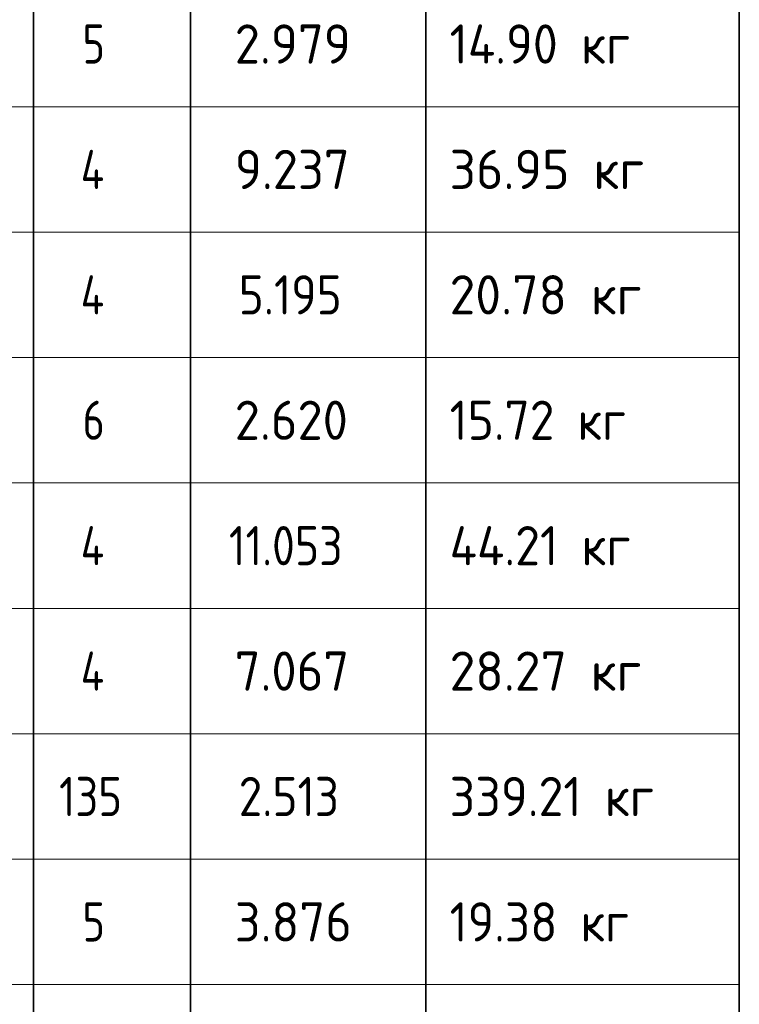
# Model space of a CAD drawing. Header units: metres. Extents: x -38 to 100, y -15 to 19.
# Tile 57 of 63: x 83.5 to 88.08, y 1.63 to 7.91. Entities that reach past the tile are written whole.
import ezdxf

# ---------------------------------------------------------------- set-up
doc = ezdxf.new("R2010")
doc.units = ezdxf.units.M
doc.styles.add('ISOCPEUR', font='txt')

msp = doc.modelspace()

# ---------------------------------------------------------------- linework, layer by layer
at = {"color": 7, "linetype": 'Continuous', "lineweight": 35, "transparency": 33554687}
for p, q in [((83.5842, 8.1519), (83.5842, 7.3519)), ((84.5842, 8.1519), (84.5842, 7.3519)), ((86.0842, 8.1519), (86.0842, 7.3519)), ((88.0842, 8.1519), (88.0842, 7.3519)), ((83.5842, 7.3519), (83.5842, 6.5519)), ((84.5842, 7.3519), (84.5842, 6.5519)), ((86.0842, 7.3519), (86.0842, 6.5519)), ((88.0842, 7.3519), (88.0842, 6.5519)), ((83.5842, 6.5519), (83.5842, 5.7519)), ((84.5842, 6.5519), (84.5842, 5.7519)), ((86.0842, 6.5519), (86.0842, 5.7519)), ((88.0842, 6.5519), (88.0842, 5.7519)), ((83.5842, 5.7519), (83.5842, 4.9519)), ((84.5842, 5.7519), (84.5842, 4.9519)), ((86.0842, 5.7519), (86.0842, 4.9519)), ((88.0842, 5.7519), (88.0842, 4.9519)), ((83.5842, 4.9519), (83.5842, 4.1519)), ((84.5842, 4.9519), (84.5842, 4.1519)), ((86.0842, 4.9519), (86.0842, 4.1519)), ((88.0842, 4.9519), (88.0842, 4.1519)), ((83.5842, 4.1519), (83.5842, 3.3519)), ((84.5842, 4.1519), (84.5842, 3.3519)), ((86.0842, 4.1519), (86.0842, 3.3519)), ((88.0842, 4.1519), (88.0842, 3.3519)), ((83.5842, 3.3519), (83.5842, 2.5519)), ((84.5842, 3.3519), (84.5842, 2.5519)), ((86.0842, 3.3519), (86.0842, 2.5519)), ((88.0842, 3.3519), (88.0842, 2.5519)), ((83.5842, 2.5519), (83.5842, 1.7519)), ((84.5842, 2.5519), (84.5842, 1.7519)), ((86.0842, 2.5519), (86.0842, 1.7519)), ((88.0842, 2.5519), (88.0842, 1.7519)), ((83.5842, 1.7519), (83.5842, 0.9519)), ((84.5842, 1.7519), (84.5842, 0.9519)), ((86.0842, 1.7519), (86.0842, 0.9519)), ((88.0842, 1.7519), (88.0842, 0.9519))]:
    msp.add_line(p, q, dxfattribs=at)
at = {"color": 7, "linetype": 'Continuous', "lineweight": 13, "transparency": 33554687}
for p, q in [((88.0842, 7.3519), (69.5842, 7.3519)), ((88.0842, 6.5519), (69.5842, 6.5519)), ((88.0842, 5.7519), (69.5842, 5.7519)), ((88.0842, 4.9519), (69.5842, 4.9519)), ((88.0842, 4.1519), (69.5842, 4.1519)), ((88.0842, 3.3519), (69.5842, 3.3519)), ((88.0842, 2.5519), (69.5842, 2.5519)), ((88.0842, 1.7519), (69.5842, 1.7519))]:
    msp.add_line(p, q, dxfattribs=at)

# ---------------------------------------------------------------- texts
at = {"color": 7, "linetype": 'Continuous', "lineweight": 35, "transparency": 33554687, "char_height": 0.25, "attachment_point": 7, "style": 'ISOCPEUR'}
for s, insert, width in [('\\W0.78;5', (83.8967, 7.6269), 0.272006), ('\\W0.94;2.979', (84.8667, 7.6269), 0.891677), ('\\W0.93;14.90 кг', (86.2367, 7.6269), 1.364981), ('\\W0.80;4', (83.8842, 6.8269), 0.299861), ('\\W0.94;9.237', (84.8667, 6.8269), 0.891677), ('\\W0.96;36.95 кг', (86.2367, 6.8269), 1.394319), ('\\W0.88;5.195', (84.8917, 6.0269), 0.834261), ('\\W0.96;20.78 кг', (86.2367, 6.0269), 1.394319), ('\\W0.80;4', (83.8842, 6.0269), 0.299861), ('\\W0.78;6', (83.8967, 5.2269), 0.272006), ('\\W0.94;2.620', (84.8667, 5.2269), 0.891677), ('\\W0.92;15.72 кг', (86.2367, 5.2269), 1.339754), ('\\W0.80;4', (83.8842, 4.4269), 0.299861), ('\\W0.85;11.053', (84.8292, 4.4269), 0.955676), ('\\W0.93;44.21 кг', (86.2367, 4.4269), 1.390201), ('\\W0.80;4', (83.8842, 3.6269), 0.299861), ('\\W0.94;7.067', (84.8667, 3.6269), 0.891677), ('\\W0.96;28.27 кг', (86.2367, 3.6269), 1.394319), ('\\W0.83;135', (83.7467, 2.8269), 0.577922), ('\\W0.88;2.513', (84.8917, 2.8269), 0.834261), ('\\W0.93;339.21 кг', (86.2367, 2.8269), 1.515712), ('\\W0.78;5', (83.8967, 2.0269), 0.272006), ('\\W0.94;3.876', (84.8667, 2.0269), 0.891677), ('\\W0.92;19.38 кг', (86.2367, 2.0269), 1.339754)]:
    msp.add_mtext(s, dxfattribs=dict(at, insert=insert, width=width))

doc.saveas('drawing.dxf')
